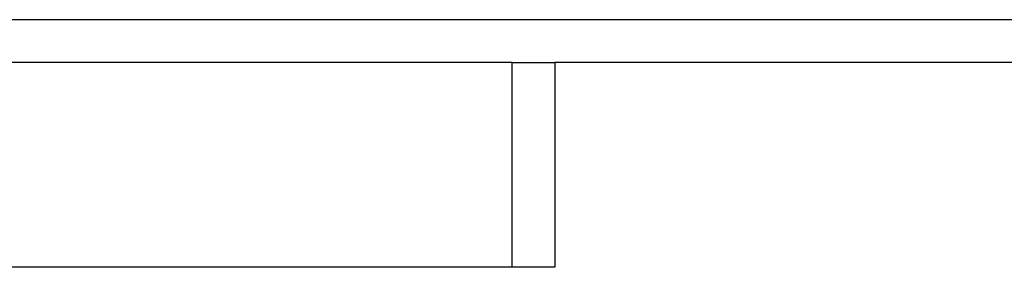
# Model space of a CAD drawing. Header units: millimetres. Extents: x 0 to 420, y 0 to 297.
# Tile 44 of 62: x 288.65 to 296.84, y 191.4 to 193.46. Entities that reach past the tile are written whole.
import ezdxf

# ---------------------------------------------------------------- set-up
doc = ezdxf.new("R2010")
doc.units = ezdxf.units.MM

msp = doc.modelspace()

# ---------------------------------------------------------------- linework, layer by layer
at = {"color": 7, "linetype": 'Continuous', "lineweight": 25}
for p, q in [((335.7529, 193.4647), (280.3087, 193.4647)), ((292.7481, 193.1093), (280.6641, 193.1093)), ((292.7481, 191.4033), (292.7481, 193.1093)), ((292.7481, 193.1093), (293.1035, 193.1093)), ((322.9581, 193.1093), (293.1035, 193.1093)), ((293.1035, 193.1093), (293.1035, 191.4033)), ((292.7481, 191.4033), (280.6641, 191.4033)), ((293.1035, 191.4033), (292.7481, 191.4033))]:
    msp.add_line(p, q, dxfattribs=at)

doc.saveas('drawing.dxf')
